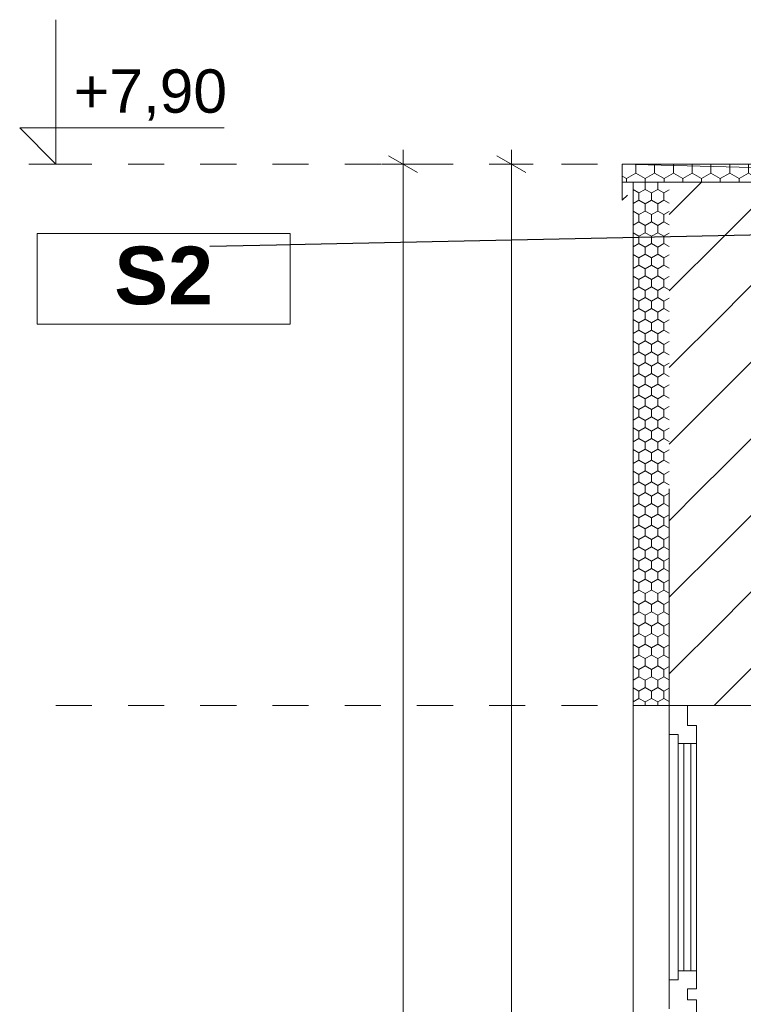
# Model space of a CAD drawing. Header units: centimetres. Extents: x 5703 to 19022, y -2164 to 612.
# Tile 14 of 49: x 14127 to 14327, y -504 to -231. Entities that reach past the tile are written whole.
import ezdxf

# ---------------------------------------------------------------- set-up
doc = ezdxf.new("R2010")
doc.units = ezdxf.units.CM
doc.header["$MEASUREMENT"] = 0
doc.set_wipeout_variables(frame=1)
doc.linetypes.add('Dashed-002', pattern=[20, 10, -10])
for name, color, linetype in [('830-Teksty Etykiety', 7, 'Continuous'), ('____PRZEKRÓJ_KRESKI', 7, 'Continuous'), ('MF_SCIANY_KONSTR istn.', 7, 'Continuous'), ('MF_WYM_DUŻE', 7, 'Continuous')]:
    doc.layers.add(name, color=color, linetype=linetype)
doc.styles.add('GENERATED_STYLE_3', font='arial.ttf')
doc.styles.add('GENERATED_STYLE_5', font='arialbd.ttf')
doc.dimstyles.new('GENERATED_STYLE__1', dxfattribs={"dimtxt": 12, "dimasz": 6.08, "dimexe": 0.18, "dimexo": 0.0625, "dimgap": 0.09, "dimtad": 1, "dimdec": 0, "dimzin": 0, "dimdsep": 46, "dimtxsty": 'GENERATED_STYLE_3', "dimblk": 'ARROWHEAD_2', "dimblk1": 'ARROWHEAD_2', "dimblk2": 'ARROWHEAD_2', "dimcen": 0.09, "dimse1": 1, "dimse2": 1, "dimclrd": 7, "dimclre": 7, "dimclrt": 7, "dimadec": 0, "dimazin": 0, "dimtfac": 1, "dimtdec": 4, "dimtmove": 0, "dimatfit": 3, "dimfxl": 1, "dimtolj": 1, "dimtzin": 0, "dimarcsym": 0})
doc.dimstyles.new('GENERATED_STYLE__4', dxfattribs={"dimtxt": 0.18, "dimasz": 9.12, "dimexe": 0.18, "dimexo": 0.0625, "dimgap": 0.09, "dimtad": 0, "dimtih": 1, "dimtoh": 1, "dimdec": 4, "dimzin": 0, "dimdsep": 46, "dimcen": 0.09, "dimadec": 0, "dimazin": 0, "dimtfac": 1, "dimtdec": 4, "dimtmove": 0, "dimatfit": 3, "dimldrblk": 'ARROWHEAD_11', "dimfxl": 1, "dimtolj": 1, "dimtzin": 0, "dimarcsym": 0})
pattern_1 = [(90, (-4821233.9283, -1061.3574), (-3.4641016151, 0), [2, -4]), (90, (-4821235.6604, -1058.3574), (-3.4641016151, 0), [2, -4]), (150, (-4821233.9283, -1059.3574), (1.7320508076, 3), [2, -4]), (150, (-4821237.3924, -1059.3574), (1.7320508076, 3), [2, -4]), (210, (-4821233.9283, -1061.3574), (-1.7320508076, 3), [2, -4]), (210, (-4821237.3924, -1061.3574), (-1.7320508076, 3), [2, -4])]
pattern_2 = [(45, (-4821233.928, -1061.357), (-10.60660172, 10.60660172), [])]

# ---------------------------------------------------------------- blocks, each defined once
blk = doc.blocks.new('*D21', base_point=(-4821233.93, -1061.36))
at = {"layer": 'MF_WYM_DUŻE', "color": 7, "linetype": 'Continuous', "lineweight": 15, "transparency": 16777216}
for p, q in [((14237.26, -273.67), (14229.26, -269.05)), ((14229.26, -1179.05), (14237.26, -1183.67))]:
    blk.add_line(p, q, dxfattribs=at)
at = {"layer": 'MF_WYM_DUŻE', "color": 7, "linetype": 'Continuous', "lineweight": 13, "transparency": 16777216}
for p, q in [((14233.26, -271.36), (14233.26, -267.45)), ((14239.26, -271.36), (14227.26, -271.36)), ((14233.26, -1181.36), (14233.26, -271.36)), ((14239.26, -1181.36), (14227.26, -1181.36)), ((14233.26, -1185.27), (14233.26, -1181.36))]:
    blk.add_line(p, q, dxfattribs=at)
at = {"layer": 'MF_WYM_DUŻE', "color": 7, "lineweight": 13, "transparency": 16777216, "insert": (14230.86, -740.02), "char_height": 12, "attachment_point": 7, "rotation": 90, "style": 'GENERATED_STYLE_3'}
blk.add_mtext('\\A1;{\\pql;\\fArial|b0|i0|c238|p38;910}', dxfattribs=at)
blk = doc.blocks.new('ARROWHEAD_2')
at = {"color": 0, "linetype": 'Continuous', "lineweight": 0}
for p, q in [((-0.378, -0.655), (0.378, 0.655)), ((0, 0), (-1, 0))]:
    blk.add_line(p, q, dxfattribs=at)
blk = doc.blocks.new('*D22', base_point=(-4821233.93, -1061.36))
at = {"layer": 'MF_WYM_DUŻE', "color": 7, "linetype": 'Continuous', "lineweight": 15, "transparency": 16777216}
for p, q in [((14267.26, -273.67), (14259.26, -269.05)), ((14259.26, -1179.05), (14267.26, -1183.67))]:
    blk.add_line(p, q, dxfattribs=at)
at = {"layer": 'MF_WYM_DUŻE', "color": 7, "linetype": 'Continuous', "lineweight": 13, "transparency": 16777216}
for p, q in [((14263.26, -271.36), (14263.26, -267.45)), ((14269.26, -271.36), (14257.26, -271.36)), ((14263.26, -1181.36), (14263.26, -271.36)), ((14269.26, -1181.36), (14257.26, -1181.36)), ((14263.26, -1185.27), (14263.26, -1181.36))]:
    blk.add_line(p, q, dxfattribs=at)
at = {"layer": 'MF_WYM_DUŻE', "color": 7, "lineweight": 13, "transparency": 16777216, "insert": (14260.86, -740.02), "char_height": 12, "attachment_point": 7, "rotation": 90, "style": 'GENERATED_STYLE_3'}
blk.add_mtext('\\A1;{\\pql;\\fArial|b0|i0|c238|p38;910}', dxfattribs=at)
blk = doc.blocks.new('*D23', base_point=(-4821233.93, -1061.36))
at = {"layer": 'MF_WYM_DUŻE', "color": 7, "linetype": 'Continuous', "lineweight": 15, "transparency": 16777216}
for p, q in [((16254.81, -273.67), (16246.81, -269.05)), ((16246.81, -1106.05), (16254.81, -1110.67))]:
    blk.add_line(p, q, dxfattribs=at)
at = {"layer": 'MF_WYM_DUŻE', "color": 7, "linetype": 'Continuous', "lineweight": 13, "transparency": 16777216}
for p, q in [((16250.81, -271.36), (16250.81, -267.45)), ((16256.81, -271.36), (16244.81, -271.36)), ((16250.81, -1108.36), (16250.81, -271.36)), ((16256.81, -1108.36), (16244.81, -1108.36)), ((16250.81, -1112.27), (16250.81, -1108.36))]:
    blk.add_line(p, q, dxfattribs=at)
at = {"layer": 'MF_WYM_DUŻE', "color": 7, "lineweight": 13, "transparency": 16777216, "insert": (16248.41, -703.52), "char_height": 12, "attachment_point": 7, "rotation": 90, "style": 'GENERATED_STYLE_3'}
blk.add_mtext('\\A1;{\\pql;\\fArial|b0|i0|c238|p38;837}', dxfattribs=at)
blk = doc.blocks.new('*D24', base_point=(-4821233.93, -1061.36))
at = {"layer": 'MF_WYM_DUŻE', "color": 7, "linetype": 'Continuous', "lineweight": 15, "transparency": 16777216}
for p, q in [((16224.81, -273.67), (16216.81, -269.05)), ((16216.81, -1106.05), (16224.81, -1110.67))]:
    blk.add_line(p, q, dxfattribs=at)
at = {"layer": 'MF_WYM_DUŻE', "color": 7, "linetype": 'Continuous', "lineweight": 13, "transparency": 16777216}
for p, q in [((16220.81, -271.36), (16220.81, -267.45)), ((16226.81, -271.36), (16214.81, -271.36)), ((16220.81, -1108.36), (16220.81, -271.36)), ((16226.81, -1108.36), (16214.81, -1108.36)), ((16220.81, -1112.27), (16220.81, -1108.36))]:
    blk.add_line(p, q, dxfattribs=at)
at = {"layer": 'MF_WYM_DUŻE', "color": 7, "lineweight": 13, "transparency": 16777216, "insert": (16218.41, -703.52), "char_height": 12, "attachment_point": 7, "rotation": 90, "style": 'GENERATED_STYLE_3'}
blk.add_mtext('\\A1;{\\pql;\\fArial|b0|i0|c238|p38;837}', dxfattribs=at)
blk = doc.blocks.new('ARROWHEAD_11')
at = {"color": 0, "linetype": 'Continuous', "lineweight": 0}
blk.add_line((0, 0), (-1, 0), dxfattribs=at)
at = {"color": 0, "linetype": 'Continuous', "lineweight": 0, "const_width": 0.25, "flags": 128}
blk.add_lwpolyline([(-0.125, 0, 1), (0.125, 0, 1)], format="xyb", close=True, dxfattribs=at)

msp = doc.modelspace()

# ---------------------------------------------------------------- hatches: boundary and pattern name
at = {"layer": '____PRZEKRÓJ_KRESKI', "linetype": 'Continuous', "lineweight": 13}
h = msp.add_hatch(dxfattribs=at)
h.set_pattern_fill('HEXAGONAL_0002', color=5, style=0, pattern_type=2)
h.set_pattern_definition([(90, (-4821233.9283, -1061.3574), (-5.1961524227, 0), [3, -6]), (90, (-4821236.5264, -1056.8574), (-5.1961524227, 0), [3, -6]), (150, (-4821233.9283, -1058.3574), (2.5980762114, 4.5), [3, -6]), (150, (-4821239.1245, -1058.3574), (2.5980762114, 4.5), [3, -6]), (210, (-4821233.9283, -1061.3574), (-2.5980762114, 4.5), [3, -6]), (210, (-4821239.1245, -1061.3574), (-2.5980762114, 4.5), [3, -6])])
h.paths.add_polyline_path([(14293.98, -276.36), (14349.98, -276.36), (14349.98, -271.36), (14293.98, -271.36)])
h = msp.add_hatch(dxfattribs=at)
h.set_pattern_fill('STYROPIAN_0002', style=0, pattern_type=2)
h.set_pattern_definition(pattern_1)
h.paths.add_polyline_path([(14296.98, -276.36), (14296.98, -361.36), (14306.98, -361.36), (14306.98, -276.36)])
h = msp.add_hatch(dxfattribs=at)
h.set_pattern_fill('BLOCZKI_CERAMICZNE_0002', style=0, pattern_type=2)
h.set_pattern_definition(pattern_2)
h.paths.add_polyline_path([(14306.98, -361.36), (14321.98, -361.36), (14321.98, -276.36), (14306.98, -276.36)])
h = msp.add_hatch(dxfattribs=at)
h.set_pattern_fill('BLOCZKI_CERAMICZNE_0002', style=0, pattern_type=2)
h.set_pattern_definition(pattern_2)
h.paths.add_polyline_path([(14321.98, -361.36), (14326.98, -361.36), (14326.98, -276.36), (14321.98, -276.36)])
h = msp.add_hatch(dxfattribs=at)
h.set_pattern_fill('BLOCZKI_CERAMICZNE_0002', style=0, pattern_type=2)
h.set_pattern_definition(pattern_2)
h.paths.add_polyline_path([(14326.98, -361.36), (14341.98, -361.36), (14341.98, -276.36), (14326.98, -276.36)])
h = msp.add_hatch(dxfattribs=at)
h.set_pattern_fill('STYROPIAN_0002', style=0, pattern_type=2)
h.set_pattern_definition(pattern_1)
h.paths.add_polyline_path([(14306.98, -361.36), (14296.98, -361.36), (14296.98, -421.36), (14306.98, -421.36)])
h = msp.add_hatch(dxfattribs=at)
h.set_pattern_fill('BLOCZKI_CERAMICZNE_0002', style=0, pattern_type=2)
h.set_pattern_definition(pattern_2)
h.paths.add_polyline_path([(14321.98, -361.36), (14306.98, -361.36), (14306.98, -421.36), (14321.98, -421.36)])
h = msp.add_hatch(dxfattribs=at)
h.set_pattern_fill('BLOCZKI_CERAMICZNE_0002', style=0, pattern_type=2)
h.set_pattern_definition(pattern_2)
h.paths.add_polyline_path([(14326.98, -361.36), (14321.98, -361.36), (14321.98, -421.36), (14326.98, -421.36)])
h = msp.add_hatch(dxfattribs=at)
h.set_pattern_fill('BLOCZKI_CERAMICZNE_0002', style=0, pattern_type=2)
h.set_pattern_definition(pattern_2)
h.paths.add_polyline_path([(14351.98, -361.36), (14326.98, -361.36), (14326.98, -421.36), (14351.98, -421.36)])

# ---------------------------------------------------------------- linework, layer by layer
at = {"layer": '____PRZEKRÓJ_KRESKI', "color": 7, "linetype": 'Dashed-002', "lineweight": 13}
for p, q in [((14137.11, -271.36), (14293.69, -271.36)), ((14137.11, -421.36), (14296.98, -421.36))]:
    msp.add_line(p, q, dxfattribs=at)
at = {"layer": '____PRZEKRÓJ_KRESKI', "color": 7, "linetype": 'Continuous', "lineweight": 13}
for p, q in [((14293.98, -271.36), (14349.98, -271.36)), ((14293.98, -276.36), (14293.98, -271.36)), ((14293.98, -276.36), (14341.98, -276.36)), ((14296.98, -361.36), (14296.98, -276.36)), ((14296.98, -276.36), (14306.98, -276.36)), ((14296.98, -421.36), (14296.98, -361.36)), ((14306.98, -421.36), (14306.98, -361.36)), ((14306.98, -421.36), (14306.98, -361.36)), ((14296.98, -421.36), (14306.98, -421.36)), ((14296.98, -626.36), (14296.98, -421.36)), ((14306.98, -421.36), (14321.98, -421.36)), ((14306.98, -421.36), (14311.98, -421.36)), ((14306.98, -429.36), (14306.98, -421.36)), ((14311.98, -426.86), (14311.98, -421.36)), ((14321.98, -421.36), (14326.98, -421.36)), ((14326.98, -421.36), (14351.98, -421.36)), ((14311.98, -426.86), (14314.48, -426.86)), ((14314.48, -431.86), (14314.48, -426.86)), ((14306.98, -497.36), (14306.98, -429.36)), ((14306.98, -429.36), (14309.48, -429.36)), ((14309.48, -431.86), (14309.48, -429.36)), ((14309.48, -458.2), (14309.48, -431.86)), ((14309.48, -431.86), (14314.48, -431.86)), ((14310.98, -494.86), (14310.98, -431.86)), ((14312.98, -431.86), (14312.98, -494.86)), ((14314.48, -458.2), (14314.48, -431.86)), ((14309.48, -458.2), (14309.48, -458.29)), ((14314.48, -458.2), (14314.48, -458.29)), ((14309.48, -459.88), (14309.48, -458.29)), ((14309.48, -459.88), (14309.48, -460.82)), ((14309.48, -460.82), (14309.48, -461.68)), ((14314.48, -459.88), (14314.48, -458.29)), ((14314.48, -459.88), (14314.48, -460.82)), ((14314.48, -460.82), (14314.48, -461.68)), ((14309.48, -465.03), (14309.48, -461.68)), ((14314.48, -465.03), (14314.48, -461.68)), ((14309.48, -465.9), (14309.48, -465.03)), ((14309.48, -466.83), (14309.48, -465.9)), ((14314.48, -465.9), (14314.48, -465.03)), ((14314.48, -466.83), (14314.48, -465.9)), ((14309.48, -468.42), (14309.48, -466.83)), ((14309.48, -468.52), (14309.48, -468.42)), ((14309.48, -483.03), (14309.48, -468.52)), ((14314.48, -468.42), (14314.48, -466.83)), ((14314.48, -468.52), (14314.48, -468.42)), ((14314.48, -483.03), (14314.48, -468.52)), ((14309.48, -489.44), (14309.48, -483.03)), ((14314.48, -489.44), (14314.48, -483.03)), ((14309.48, -494.86), (14309.48, -489.44)), ((14314.48, -494.86), (14314.48, -489.44)), ((14309.48, -497.36), (14309.48, -494.86)), ((14309.48, -494.86), (14314.48, -494.86)), ((14314.48, -499.86), (14314.48, -494.86)), ((14306.98, -505.36), (14306.98, -497.36)), ((14306.98, -497.36), (14309.48, -497.36)), ((14311.98, -502.86), (14311.98, -499.86)), ((14311.98, -499.86), (14314.48, -499.86)), ((14311.98, -502.86), (14314.48, -502.86)), ((14314.48, -507.86), (14314.48, -502.86))]:
    msp.add_line(p, q, dxfattribs=at)
at = {"layer": 'MF_SCIANY_KONSTR istn.', "color": 5, "linetype": 'Continuous', "lineweight": 15}
for p, q in [((14293.98, -271.36), (14349.98, -272.89)), ((14293.98, -271.36), (14293.98, -281.36)), ((14293.98, -281.36), (14295.39, -279.94))]:
    msp.add_line(p, q, dxfattribs=at)
at = {"layer": 'MF_WYM_DUŻE', "color": 7, "linetype": 'Continuous', "lineweight": 13}
for p, q in [((14137.11, -271.36), (14137.11, -231.36)), ((14137.11, -271.36), (14127.11, -261.36)), ((14127.11, -261.36), (14137.11, -261.36)), ((14137.11, -261.36), (14183.69, -261.36)), ((14137.11, -271.36), (14129.61, -271.36)), ((14137.11, -271.36), (14144.61, -271.36))]:
    msp.add_line(p, q, dxfattribs=at)

# ---------------------------------------------------------------- texts
at = {"layer": 'MF_WYM_DUŻE', "color": 7, "lineweight": 13, "insert": (14142.11, -259.36), "char_height": 12, "attachment_point": 7, "style": 'GENERATED_STYLE_3'}
msp.add_mtext('\\A1;{\\pql;\\fArial|b0|i0|c238|p38;+7,90}', dxfattribs=at)

# ---------------------------------------------------------------- dimensions: what is measured, and where the dimension line sits
at = {"layer": 'MF_WYM_DUŻE', "color": 7, "linetype": 'Continuous', "lineweight": 13}
for base, p1, picture, middle in [((14233.26, -271.36), (14301.98, -1181.36), '*D21', (14224.86, -726.29)), ((14263.26, -271.36), (14301.98, -1181.36), '*D22', (14254.86, -726.29)), ((16250.81, -271.36), (16420.98, -1108.36), '*D23', (16242.41, -689.79)), ((16220.81, -271.36), (16420.98, -1108.36), '*D24', (16212.41, -689.79))]:
    dim = msp.add_linear_dim(base=base, p1=p1, p2=(14293.98, -271.36), angle=90, dimstyle='GENERATED_STYLE__1', dxfattribs=at)
    dim.commit()
    dim.dimension.update_dxf_attribs({"geometry": picture, "text_midpoint": middle, "dimtype": 160, "text_rotation": 90})

# ---------------------------------------------------------------- wipeouts: each hides what was drawn before it
at = {"color": 7, "linetype": 'Continuous', "lineweight": 13, "ltscale": 56680.901571}
msp.add_wipeout([(14131.98, -290.55), (14201.98, -290.55), (14201.98, -315.69), (14131.98, -315.69)], dxfattribs=at).dxf.layer = '830-Teksty Etykiety'

# ---------------------------------------------------------------- next in the draw order: linework, layer by layer
at = {"layer": '830-Teksty Etykiety', "color": 7, "linetype": 'Continuous', "lineweight": 13, "flags": 128}
msp.add_lwpolyline([(14131.98, -290.55), (14201.98, -290.55), (14201.98, -315.69), (14131.98, -315.69)], close=True, dxfattribs=at)

# ---------------------------------------------------------------- next in the draw order: texts
at = {"layer": '830-Teksty Etykiety', "color": 7, "linetype": 'Continuous', "lineweight": 13, "insert": (14166.98, -294.21), "char_height": 16, "attachment_point": 2, "style": 'GENERATED_STYLE_5'}
msp.add_mtext('\\A1;{\\pqc;\\fArial|b1|i0|c238|p38;S2}', dxfattribs=at)

# ---------------------------------------------------------------- next in the draw order: leaders
at = {"layer": '830-Teksty Etykiety', "color": 7, "linetype": 'Continuous', "lineweight": 13, "annotation_type": 0, "has_hookline": 1, "hookline_direction": 1, "text_width": 25.41}
msp.add_leader([(14351.98, -290.55), (14179.76, -294.21)], dimstyle='GENERATED_STYLE__4', dxfattribs=at)

doc.saveas('drawing.dxf')
